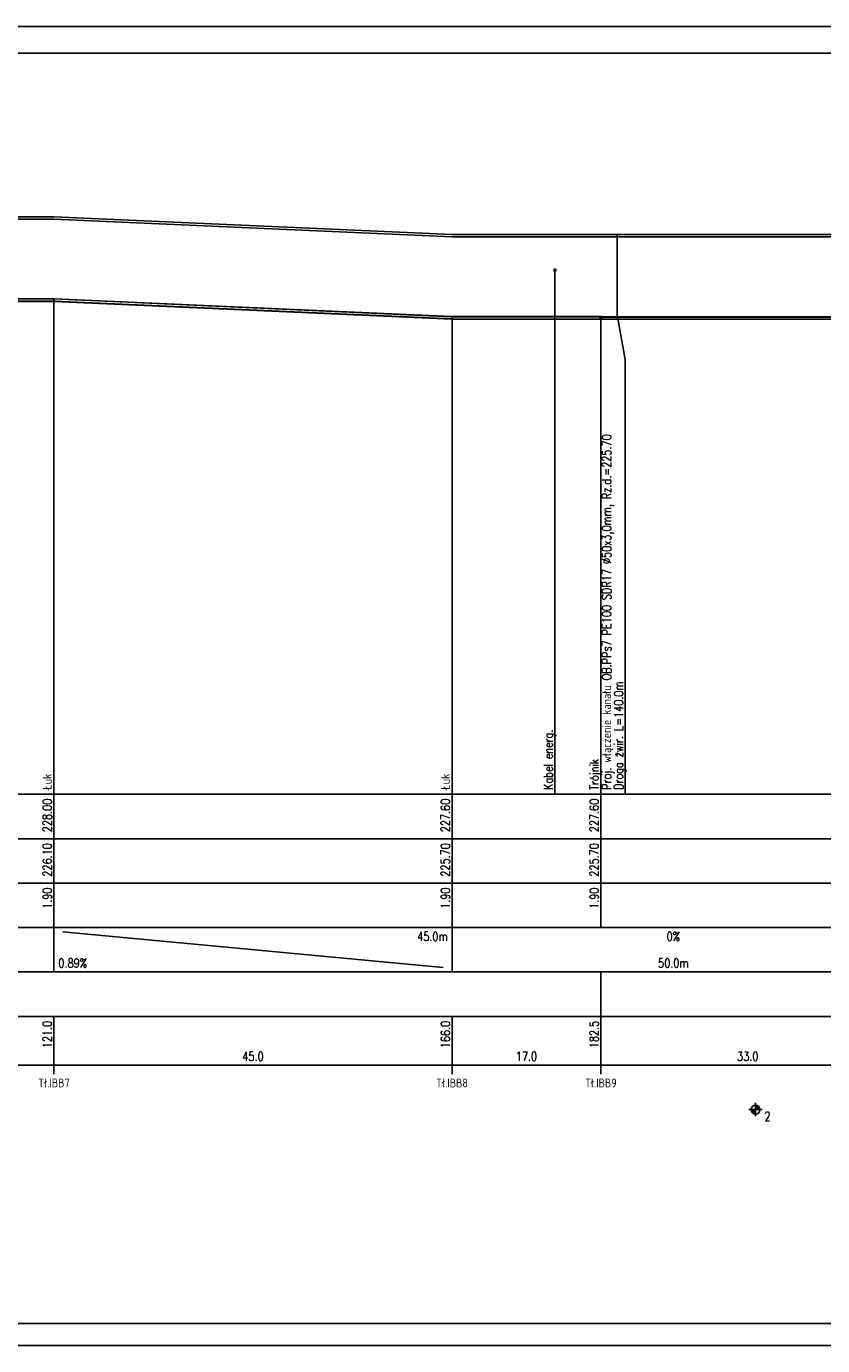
# Model space of a CAD drawing. Header units: metres. Extents: x -25 to 2175, y -3394 to -342.
# Tile 8 of 52: x 599 to 778, y -3394 to -3097. Entities that reach past the tile are written whole.
import ezdxf
from ezdxf.enums import TextEntityAlignment as Align

# ---------------------------------------------------------------- set-up
doc = ezdxf.new("R2010")
doc.units = ezdxf.units.M
doc.header["$LTSCALE"] = 0.2
for name, color, linetype in [('Linie_tabeli', 7, 'CONTINUOUS'), ('Pompownia_P8_Liczby', 7, 'CONTINUOUS'), ('Pompownia_P8_Linie_opisowe', 7, 'CONTINUOUS'), ('Pompownia_P8_Linie_tabeli', 7, 'CONTINUOUS'), ('Pompownia_P8_Odcinki', 7, 'CONTINUOUS'), ('Pompownia_P8_Opis_PZ', 7, 'CONTINUOUS'), ('Pompownia_P8_Opis_uzbr_n', 7, 'CONTINUOUS'), ('Pompownia_P8_Opis_wl', 7, 'CONTINUOUS'), ('Pompownia_P8_Teren_istn', 3, 'CONTINUOUS'), ('Pompownia_P8_Uzbr_nadz', 7, 'CONTINUOUS'), ('Pompownia_P8_Uzbr_podz', 7, 'CONTINUOUS'), ('Pompownia_P8_Wezly', 7, 'CONTINUOUS'), ('warstwa_nr_0', 8, 'CONTINUOUS')]:
    doc.layers.add(name, color=color, linetype=linetype)
doc.styles.get("Standard").update_dxf_attribs({"font": 'simplex.shx'})

msp = doc.modelspace()

# ---------------------------------------------------------------- linework, layer by layer
at = {"layer": 'Linie_tabeli'}
msp.add_lwpolyline([(0.29, -3388.66), (2169.29, -3388.66), (2169.29, -3102.66), (0.29, -3102.66)], close=True, dxfattribs=at)
at = {"layer": 'Pompownia_P8_Liczby'}
for p, q in [((761.77, -3340.54), (764.77, -3340.54)), ((762.27, -3340.61), (764.26, -3340.47)), ((762.28, -3340.68), (764.26, -3340.4)), ((762.29, -3340.75), (764.24, -3340.33)), ((762.3, -3340.81), (764.23, -3340.26)), ((762.33, -3340.88), (764.21, -3340.2)), ((762.35, -3340.94), (764.18, -3340.13)), ((762.38, -3341.01), (764.15, -3340.07)), ((762.42, -3341.07), (764.11, -3340.01)), ((762.46, -3341.12), (764.08, -3339.95)), ((762.5, -3341.18), (764.03, -3339.89)), ((762.55, -3341.23), (763.99, -3339.84)), ((762.6, -3341.28), (763.94, -3339.79)), ((762.65, -3341.33), (763.88, -3339.75)), ((762.71, -3341.37), (763.83, -3339.71)), ((762.77, -3341.4), (763.77, -3339.67)), ((762.83, -3341.44), (763.7, -3339.64)), ((762.89, -3341.46), (763.64, -3339.61)), ((762.96, -3341.49), (763.58, -3339.59)), ((763.02, -3341.51), (763.51, -3339.57)), ((763.09, -3341.52), (763.44, -3339.55)), ((763.16, -3341.53), (763.37, -3339.54)), ((763.23, -3341.54), (763.3, -3339.54)), ((763.27, -3339.04), (763.27, -3342.04))]:
    msp.add_line(p, q, dxfattribs=at)
msp.add_circle((763.27, -3340.54), 1, dxfattribs=at)
at = {"layer": 'Pompownia_P8_Linie_opisowe'}
msp.add_line((718.11, -3151.54), (718.11, -3269.54), dxfattribs=at)
msp.add_lwpolyline([(732.11, -3143.54), (732.11, -3161.62), (733.95, -3171.62), (733.95, -3269.54)], dxfattribs=at)
at = {"layer": 'Pompownia_P8_Linie_tabeli'}
for p, q in [((363.27, -3269.54), (937.84, -3269.54)), ((605.31, -3269.54), (605.31, -3299.54)), ((694.94, -3269.54), (694.94, -3299.54)), ((728.45, -3269.54), (728.45, -3299.54)), ((363.27, -3279.54), (937.84, -3279.54)), ((363.27, -3289.54), (937.84, -3289.54)), ((363.27, -3299.54), (937.84, -3299.54)), ((605.31, -3299.54), (605.31, -3309.54)), ((694.94, -3299.54), (694.94, -3309.54)), ((607.31, -3300.54), (692.94, -3308.54)), ((363.27, -3309.54), (937.84, -3309.54)), ((728.45, -3309.54), (728.45, -3319.54)), ((363.27, -3319.54), (937.84, -3319.54)), ((605.31, -3319.54), (605.31, -3332.54)), ((694.94, -3319.54), (694.94, -3332.54)), ((728.45, -3319.54), (728.45, -3332.54)), ((363.27, -3330.54), (937.84, -3330.54))]:
    msp.add_line(p, q, dxfattribs=at)
for points in [[(605.31, -3269.54), (605.31, -3158.54)], [(694.94, -3269.54), (694.94, -3162.54)], [(728.45, -3269.54), (728.45, -3162.54)]]:
    msp.add_lwpolyline(points, dxfattribs=at)
at = {"layer": 'Pompownia_P8_Odcinki'}
for points in [[(557.86, -3158.02), (605.26, -3158.02), (605.26, -3157.97), (557.86, -3157.97)], [(557.86, -3158.54), (605.26, -3158.54), (605.26, -3158.6), (557.86, -3158.6)], [(605.36, -3158.03), (694.89, -3162.02), (694.89, -3161.96), (605.36, -3157.97)], [(605.36, -3158.54), (694.89, -3162.53), (694.89, -3162.59), (605.36, -3158.6)], [(695, -3162.02), (728.45, -3162.02), (728.45, -3161.97), (695, -3161.97)], [(695, -3162.54), (728.45, -3162.54), (728.45, -3162.6), (695, -3162.6)], [(728.45, -3162.1), (794.53, -3162.1), (794.53, -3162.07), (728.45, -3162.07)], [(728.45, -3162.54), (794.53, -3162.54), (794.53, -3162.57), (728.45, -3162.57)]]:
    msp.add_lwpolyline(points, close=True, dxfattribs=at)
at = {"layer": 'Pompownia_P8_Opis_wl'}
for radius in [0.25, 0.22]:
    msp.add_circle((728.45, -3162.32), radius, dxfattribs=at)
at = {"layer": 'Pompownia_P8_Teren_istn'}
msp.add_lwpolyline([(363.27, -3130.54), (427.67, -3132.54), (457.07, -3133.54), (500.07, -3135.54), (524.06, -3134.54), (529.61, -3136.67), (530.61, -3141.45), (532.61, -3141.45), (533.61, -3138.22), (537.03, -3139.54), (557.8, -3139.54), (605.31, -3139.54), (694.94, -3143.54), (728.45, -3143.54), (794.57, -3143.54), (876.09, -3145.54), (937.84, -3155.54)], dxfattribs=at)
at = {"layer": 'Pompownia_P8_Uzbr_nadz'}
msp.add_lwpolyline([(592.11, -3140.04), (605.31, -3140.04), (694.94, -3144.04), (728.45, -3144.04), (794.57, -3144.04), (872.11, -3145.94)], dxfattribs=at)
at = {"layer": 'Pompownia_P8_Uzbr_podz'}
msp.add_circle((718.11, -3151.54), 0.25, dxfattribs=at)
at = {"layer": 'Pompownia_P8_Wezly'}
for p, q in [((605.31, -3157.97), (605.26, -3157.97)), ((605.26, -3157.97), (605.26, -3158.6)), ((605.31, -3158.02), (605.26, -3158.02)), ((605.26, -3158.54), (605.31, -3158.54)), ((605.26, -3158.6), (605.31, -3158.6)), ((605.36, -3157.97), (605.31, -3157.97)), ((605.36, -3158.03), (605.31, -3158.02)), ((605.31, -3158.54), (605.36, -3158.54)), ((605.31, -3158.6), (605.36, -3158.6)), ((605.36, -3158.6), (605.36, -3157.97)), ((694.94, -3161.97), (694.89, -3161.96)), ((694.89, -3161.96), (694.89, -3162.59)), ((694.94, -3162.02), (694.89, -3162.02)), ((694.89, -3162.53), (694.94, -3162.54)), ((694.89, -3162.59), (694.94, -3162.6)), ((695, -3161.97), (694.94, -3161.97)), ((695, -3162.02), (694.94, -3162.02)), ((694.94, -3162.54), (695, -3162.54)), ((694.94, -3162.6), (695, -3162.6)), ((695, -3162.6), (695, -3161.97)), ((728.45, -3162.02), (728.45, -3161.97)), ((728.45, -3161.97), (728.45, -3162.6)), ((728.45, -3162.06), (728.45, -3162.02)), ((728.45, -3162.07), (728.45, -3162.02)), ((728.45, -3162.1), (728.45, -3162.06)), ((728.45, -3162.57), (728.45, -3162.07)), ((728.45, -3162.54), (728.45, -3162.54)), ((728.45, -3162.54), (728.45, -3162.54)), ((728.45, -3162.58), (728.45, -3162.57)), ((728.45, -3162.6), (728.45, -3162.58))]:
    msp.add_line(p, q, dxfattribs=at)
at = {"layer": 'warstwa_nr_0'}
msp.add_lwpolyline([(-24.71, -3393.66), (2175.29, -3393.66), (2175.29, -3096.66), (-24.71, -3096.66)], close=True, dxfattribs=at)

# ---------------------------------------------------------------- texts
at = {"layer": 'Pompownia_P8_Liczby', "width": 0.8}
for s, p in [('228.00', (604.81, -3270.54)), ('227.60', (694.44, -3270.54)), ('227.60', (727.95, -3270.54)), ('226.10', (604.81, -3280.54)), ('225.70', (694.44, -3280.54)), ('225.70', (727.95, -3280.54)), ('1.90', (604.81, -3290.54)), ('1.90', (694.44, -3290.54)), ('1.90', (727.95, -3290.54)), ('121.0', (604.81, -3320.54)), ('166.0', (694.44, -3320.54)), ('182.5', (727.95, -3320.54))]:
    msp.add_text(s, height=2, rotation=90, dxfattribs=at).set_placement(p, align=Align.RIGHT)
msp.add_text('45.0m', height=2, dxfattribs=at).set_placement((693.94, -3302.54), align=Align.RIGHT)
for s, p in [('0%', (744.76, -3302.54)), ('50.0m', (744.76, -3308.54)), ('45.0', (650.13, -3329.54)), ('17.0', (711.7, -3329.54)), ('33.0', (761.51, -3329.54)), ('Tł.IBB7', (605.31, -3335.54)), ('Tł.IBB8', (694.94, -3335.54)), ('Tł.IBB9', (728.45, -3335.54))]:
    msp.add_text(s, height=2, dxfattribs=at).set_placement(p, align=Align.CENTER)
for s, p in [('0.89%', (606.31, -3308.54)), ('2', (765.27, -3343.04))]:
    msp.add_text(s, height=2, dxfattribs=at).set_placement(p)
at = {"layer": 'Pompownia_P8_Opis_PZ', "width": 0.8}
for s, p in [('Łuk', (604.81, -3268.54)), ('Łuk', (694.44, -3268.54)), ('Trójnik', (727.95, -3268.54))]:
    msp.add_text(s, height=2, rotation=90, dxfattribs=at).set_placement(p)
at = {"layer": 'Pompownia_P8_Opis_uzbr_n', "width": 0.8}
for s, p in [('Droga żwir. L=140.0m', (733.45, -3268.54)), ('Kabel energ.', (717.61, -3268.54))]:
    msp.add_text(s, height=2, rotation=90, dxfattribs=at).set_placement(p)
at = {"layer": 'Pompownia_P8_Opis_wl', "width": 0.8}
msp.add_text('Proj. włączenie kanału OB.PPs7 PE100 SDR17 %%c50x3,0mm, Rz.d.=225.70', height=2, rotation=90, dxfattribs=at).set_placement((730.75, -3268.54))

doc.saveas('drawing.dxf')
